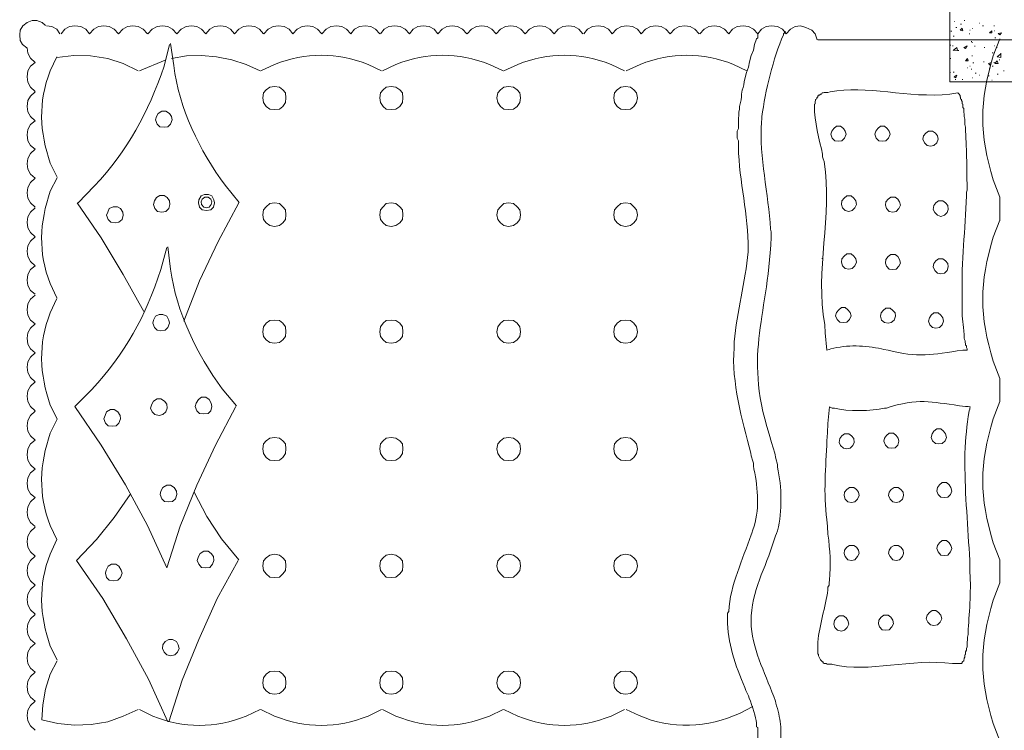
# Model space of a CAD drawing. Header units: millimetres. Extents: x 5 to 204, y 5 to 291.
# Tile 49 of 52: x 146 to 177, y 210 to 232. Entities that reach past the tile are written whole.
import ezdxf

# ---------------------------------------------------------------- set-up
doc = ezdxf.new("R2010")
doc.units = ezdxf.units.MM
doc.header["$MEASUREMENT"] = 0
doc.layers.get('0').update_dxf_attribs({"linetype": 'CONTINUOUS'})

msp = doc.modelspace()

# ---------------------------------------------------------------- linework, layer by layer
at = {"color": 0, "linetype": 'Continuous', "lineweight": 9, "true_color": 0x989898}
for p, q in [((176.632, 231.616), (176.434, 231.086)), ((150.87, 230.772), (151.035, 231.434)), ((151.068, 231.467), (151.167, 230.788)), ((147.56, 231.053), (147.362, 230.623)), ((154.278, 230.822), (153.848, 230.623)), ((157.571, 230.623), (157.157, 230.822)), ((158.018, 230.822), (157.604, 230.623)), ((161.327, 230.623), (160.897, 230.822)), ((161.774, 230.822), (161.343, 230.623)), ((165.066, 230.623), (164.653, 230.822)), ((165.546, 230.822), (165.116, 230.623)), ((168.839, 230.623), (168.425, 230.822)), ((171.404, 229.978), (171.337, 229.961)), ((175.342, 229.945), (175.093, 229.911)), ((147.362, 227.777), (147.577, 227.347)), ((147.577, 227.33), (147.362, 226.917)), ((148.222, 226.553), (148.719, 227.066)), ((152.756, 227.099), (153.186, 226.569)), ((176.434, 227.264), (176.632, 226.735)), ((176.632, 226.023), (176.434, 225.494)), ((168.872, 225.328), (168.872, 225.047)), ((150.77, 224.501), (150.952, 225.179)), ((150.985, 225.196), (151.068, 224.517)), ((147.362, 224.071), (147.56, 223.624)), ((147.56, 223.607), (147.362, 223.161)), ((175.474, 223.376), (175.474, 223.707)), ((168.442, 222.267), (168.442, 222.085)), ((175.623, 222.019), (175.491, 222.019)), ((176.434, 221.671), (176.632, 221.142)), ((148.123, 220.282), (148.636, 220.794)), ((152.657, 220.828), (153.103, 220.298)), ((176.632, 220.43), (176.434, 219.901)), ((147.362, 220.315), (147.577, 219.901)), ((147.577, 219.884), (147.362, 219.454)), ((175.557, 218.825), (175.557, 218.561)), ((147.362, 216.608), (147.56, 216.178)), ((147.56, 216.178), (147.362, 215.731)), ((176.434, 216.079), (176.632, 215.549)), ((175.706, 215.533), (175.706, 215.268)), ((176.632, 214.838), (176.434, 214.308)), ((168.971, 213.828), (168.971, 213.498)), ((147.362, 212.885), (147.577, 212.472)), ((171.023, 213.018), (171.023, 212.902)), ((171.486, 212.323), (171.453, 212.339)), ((175.424, 212.356), (175.176, 212.356)), ((168.607, 210.817), (169.021, 211.032)), ((150.108, 210.933), (150.522, 210.734)), ((153.401, 210.734), (153.831, 210.933)), ((153.848, 210.933), (154.278, 210.734)), ((157.157, 210.734), (157.571, 210.933)), ((157.604, 210.933), (158.018, 210.734)), ((160.897, 210.734), (161.327, 210.933)), ((161.343, 210.933), (161.774, 210.734)), ((164.653, 210.734), (165.066, 210.933)), ((165.116, 210.933), (165.513, 210.751)), ((176.434, 210.503), (176.632, 209.973))]:
    msp.add_line(p, q, dxfattribs=at)
at = {"color": 0, "linetype": 'Continuous', "lineweight": 18, "true_color": 0x000001}
msp.add_lwpolyline([(178.701, 230.292), (175.093, 230.292), (175.093, 234.611), (178.701, 234.611)], close=True, dxfattribs=at)
at = {"color": 0, "linetype": 'Continuous', "lineweight": 9, "true_color": 0x989898}
for points in [[(147.213, 232.029), (147.114, 232.112), (146.948, 232.178), (146.799, 232.178), (146.65, 232.112), (146.518, 232.013), (146.435, 231.88), (146.419, 231.732), (146.435, 231.566), (146.501, 231.434), (146.634, 231.334)], [(147.66, 231.765), (147.56, 231.914), (147.411, 231.996), (147.246, 232.013)], [(148.57, 231.765), (148.454, 231.914), (148.305, 231.996), (148.123, 232.013), (147.957, 231.996), (147.809, 231.914), (147.693, 231.765)], [(149.463, 231.765), (149.331, 231.914), (149.182, 231.996), (149.016, 232.013), (148.851, 231.996), (148.702, 231.914), (148.57, 231.765)], [(150.357, 231.765), (150.224, 231.914), (150.075, 231.996), (149.91, 232.013), (149.744, 231.996), (149.596, 231.914), (149.463, 231.765)], [(151.267, 231.765), (151.134, 231.914), (150.985, 231.996), (150.82, 232.013), (150.654, 231.996), (150.506, 231.914), (150.373, 231.765)], [(152.16, 231.765), (152.028, 231.914), (151.879, 231.996), (151.713, 232.013), (151.548, 231.996), (151.399, 231.914), (151.267, 231.765)], [(153.037, 231.765), (152.921, 231.914), (152.772, 231.996), (152.607, 232.013), (152.425, 231.996), (152.276, 231.914), (152.16, 231.765)], [(153.931, 231.765), (153.815, 231.914), (153.666, 231.996), (153.484, 232.013), (153.318, 231.996), (153.17, 231.914), (153.037, 231.765)], [(154.841, 231.765), (154.725, 231.914), (154.576, 231.996), (154.394, 232.013), (154.228, 231.996), (154.08, 231.914), (153.947, 231.765)], [(155.734, 231.765), (155.602, 231.914), (155.453, 231.996), (155.287, 232.013), (155.122, 231.996), (154.973, 231.914), (154.841, 231.765)], [(156.628, 231.765), (156.495, 231.914), (156.346, 231.996), (156.181, 232.013), (156.015, 231.996), (155.867, 231.914), (155.734, 231.765)], [(157.521, 231.765), (157.389, 231.914), (157.24, 231.996), (157.074, 232.013), (156.892, 231.996), (156.744, 231.914), (156.628, 231.765)], [(158.431, 231.765), (158.299, 231.914), (158.15, 231.996), (157.985, 232.013), (157.803, 231.996), (157.654, 231.914), (157.538, 231.765)], [(159.308, 231.765), (159.192, 231.914), (159.043, 231.996), (158.861, 232.013), (158.696, 231.996), (158.547, 231.914), (158.431, 231.765)], [(160.202, 231.765), (160.069, 231.914), (159.92, 231.996), (159.755, 232.013), (159.59, 231.996), (159.441, 231.914), (159.308, 231.765)], [(161.112, 231.765), (160.979, 231.914), (160.83, 231.996), (160.665, 232.013), (160.5, 231.996), (160.351, 231.914), (160.218, 231.765)], [(162.005, 231.765), (161.873, 231.914), (161.724, 231.996), (161.559, 232.013), (161.393, 231.996), (161.244, 231.914), (161.112, 231.765)], [(162.899, 231.765), (162.766, 231.914), (162.617, 231.996), (162.452, 232.013), (162.287, 231.996), (162.138, 231.914), (162.005, 231.765)], [(163.776, 231.765), (163.66, 231.914), (163.511, 231.996), (163.346, 232.013), (163.164, 231.996), (163.015, 231.914), (162.899, 231.765)], [(164.686, 231.765), (164.57, 231.914), (164.421, 231.996), (164.256, 232.013), (164.074, 231.996), (163.925, 231.914), (163.809, 231.765)], [(165.579, 231.765), (165.463, 231.914), (165.315, 231.996), (165.133, 232.013), (164.967, 231.996), (164.818, 231.914), (164.686, 231.765)], [(166.473, 231.765), (166.34, 231.914), (166.191, 231.996), (166.026, 232.013), (165.861, 231.996), (165.712, 231.914), (165.579, 231.765)], [(167.366, 231.765), (167.234, 231.914), (167.085, 231.996), (166.92, 232.013), (166.754, 231.996), (166.605, 231.914), (166.473, 231.765)], [(168.276, 231.765), (168.144, 231.914), (167.995, 231.996), (167.83, 232.013), (167.664, 231.996), (167.515, 231.914), (167.383, 231.765)], [(169.17, 231.765), (169.037, 231.914), (168.889, 231.996), (168.723, 232.013), (168.541, 231.996), (168.392, 231.914), (168.276, 231.765)], [(170.047, 231.765), (169.931, 231.914), (169.782, 231.996), (169.6, 232.013), (169.435, 231.996), (169.286, 231.914), (169.17, 231.765)], [(171.006, 231.583), (170.94, 231.765), (170.841, 231.88), (170.659, 231.963), (170.494, 232.013), (170.328, 231.996), (170.179, 231.914), (170.047, 231.765)], [(169.17, 231.781), (169.17, 231.649), (169.137, 231.616), (169.071, 231.434), (169.037, 231.268), (168.971, 231.103), (168.922, 230.904), (168.889, 230.739), (168.822, 230.573), (168.773, 230.375), (168.756, 230.292), (168.74, 230.193), (168.723, 230.11), (168.69, 230.027), (168.673, 229.911), (168.673, 229.829), (168.657, 229.729), (168.64, 229.647), (168.607, 229.531), (168.607, 229.448), (168.591, 229.349), (168.591, 229.266), (168.574, 229.15), (168.574, 228.853), (168.541, 228.77), (168.541, 228.555), (168.574, 228.472)], [(170.014, 231.847), (170.014, 231.831), (169.981, 231.781), (169.964, 231.765), (169.964, 231.732)], [(146.65, 231.334), (146.667, 231.169), (146.75, 231.02), (146.898, 230.888), (146.75, 230.772), (146.667, 230.623), (146.65, 230.441), (146.667, 230.275), (146.75, 230.127), (146.898, 229.994)], [(171.023, 231.583), (177.36, 231.583), (177.36, 205.621)], [(150.075, 230.623), (149.612, 230.855), (149.132, 231.004), (148.603, 231.086), (148.09, 231.103), (147.56, 231.037)], [(153.831, 230.623), (153.401, 230.822), (152.954, 230.97), (152.491, 231.053), (152.028, 231.103), (151.565, 231.086), (151.101, 231.004)], [(150.903, 230.954), (150.108, 230.623), (150.108, 230.623)], [(146.898, 229.978), (146.75, 229.845), (146.667, 229.713), (146.65, 229.531), (146.667, 229.365), (146.75, 229.217), (146.898, 229.084), (146.75, 228.968), (146.667, 228.819), (146.65, 228.654), (146.667, 228.472), (146.75, 228.323), (146.898, 228.207), (146.75, 228.075), (146.667, 227.926), (146.65, 227.76), (146.667, 227.595), (146.75, 227.446), (146.898, 227.314), (146.75, 227.181), (146.667, 227.032), (146.65, 226.867), (146.667, 226.701), (146.75, 226.553), (146.898, 226.42)], [(170.924, 229.531), (170.924, 229.597), (170.94, 229.614), (170.94, 229.68), (170.957, 229.713), (170.957, 229.746), (170.99, 229.763), (170.99, 229.796), (171.023, 229.829), (171.023, 229.845), (171.04, 229.878), (171.073, 229.878), (171.106, 229.911), (171.139, 229.911), (171.155, 229.945), (171.188, 229.945), (171.222, 229.961), (171.337, 229.961)], [(175.573, 228.886), (175.557, 228.968), (175.557, 229.134), (175.54, 229.217), (175.54, 229.283), (175.524, 229.365), (175.524, 229.465), (175.491, 229.498), (175.491, 229.597), (175.474, 229.614), (175.474, 229.68), (175.457, 229.713), (175.457, 229.746), (175.424, 229.763), (175.424, 229.812), (175.408, 229.829), (175.408, 229.878), (175.391, 229.878), (175.391, 229.895), (175.342, 229.945)], [(169.302, 229.217), (169.302, 229.134), (169.286, 229.051)], [(171.222, 227.827), (171.188, 227.909), (171.172, 227.976), (171.172, 228.058)], [(175.606, 226.768), (175.606, 226.883), (175.623, 226.95), (175.623, 227.032)], [(150.241, 223.21), (149.612, 224.352), (148.934, 225.477), (148.189, 226.553)], [(153.17, 226.553), (152.541, 225.361), (151.962, 224.153), (151.482, 222.912)], [(176.632, 226.007), (176.632, 226.735), (176.632, 226.735)], [(146.898, 226.404), (146.75, 226.271), (146.667, 226.122), (146.65, 225.957), (146.667, 225.791), (146.75, 225.643), (146.898, 225.51), (146.75, 225.378), (146.667, 225.229), (146.65, 225.063), (146.667, 224.898), (146.75, 224.749), (146.898, 224.617), (146.75, 224.501), (146.667, 224.352), (146.65, 224.17), (146.667, 224.004), (146.75, 223.856), (146.898, 223.74)], [(169.567, 225.742), (169.583, 225.659), (169.583, 225.494)], [(171.155, 224.832), (171.155, 224.848), (171.155, 224.848)], [(146.898, 223.707), (146.75, 223.591), (146.667, 223.442), (146.65, 223.26), (146.667, 223.094), (146.75, 222.945), (146.898, 222.83), (146.75, 222.697), (146.667, 222.548), (146.65, 222.383), (146.667, 222.201), (146.75, 222.052), (146.898, 221.936), (146.75, 221.804), (146.667, 221.655), (146.65, 221.489), (146.667, 221.324), (146.75, 221.175), (146.898, 221.043), (146.75, 220.91), (146.667, 220.761), (146.65, 220.596), (146.667, 220.43), (146.75, 220.282), (146.898, 220.149)], [(171.304, 222.019), (171.255, 222.548), (171.238, 222.797)], [(175.54, 222.532), (175.524, 222.565), (175.524, 222.615)], [(171.42, 222.052), (171.371, 222.035), (171.304, 222.019)], [(173.191, 222.019), (173.058, 222.035), (172.992, 222.052)], [(175.623, 222.019), (175.623, 222.052), (175.606, 222.102), (175.606, 222.151), (175.573, 222.168)], [(176.632, 220.43), (176.632, 221.142), (176.632, 221.142)], [(146.898, 220.133), (146.75, 220), (146.667, 219.851), (146.65, 219.686), (146.667, 219.52), (146.75, 219.371), (146.898, 219.239), (146.75, 219.123), (146.667, 218.974), (146.65, 218.792), (146.667, 218.627), (146.75, 218.478), (146.898, 218.346), (146.75, 218.23), (146.667, 218.081), (146.65, 217.915), (146.667, 217.733), (146.75, 217.584), (146.898, 217.469), (146.75, 217.336), (146.667, 217.187), (146.65, 217.022), (146.667, 216.856), (146.75, 216.707), (146.898, 216.575)], [(150.952, 215.301), (150.357, 216.608), (149.678, 217.866), (148.934, 219.09), (148.123, 220.282)], [(153.087, 220.282), (152.458, 219.09), (151.879, 217.849), (151.366, 216.592), (150.952, 215.301)], [(171.387, 220.265), (171.337, 219.752), (171.321, 219.471), (171.304, 219.223)], [(171.536, 220.232), (171.47, 220.232), (171.387, 220.265)], [(173.29, 220.282), (173.141, 220.232), (173.075, 220.232)], [(175.722, 220.265), (175.656, 220.282), (175.573, 220.282)], [(175.722, 220.265), (175.706, 220.232), (175.706, 220.199), (175.689, 220.149)], [(169.6, 219.173), (169.65, 219.007), (169.699, 218.842), (169.732, 218.677), (169.782, 218.494), (169.782, 218.412)], [(168.955, 218.842), (168.971, 218.759), (169.021, 218.594), (169.037, 218.528), (169.037, 218.445), (169.054, 218.346)], [(148.173, 215.533), (148.785, 216.178), (149.331, 216.856), (149.827, 217.568)], [(151.796, 217.634), (152.193, 216.89), (152.64, 216.195), (153.17, 215.549)], [(171.304, 216.79), (171.321, 216.575), (171.337, 216.343)], [(146.898, 216.559), (146.75, 216.426), (146.667, 216.277), (146.65, 216.112), (146.667, 215.946), (146.75, 215.797), (146.898, 215.665), (146.75, 215.533), (146.667, 215.384), (146.65, 215.218), (146.667, 215.053), (146.75, 214.904), (146.898, 214.772), (146.75, 214.639), (146.667, 214.49), (146.65, 214.325), (146.667, 214.159), (146.75, 214.01), (146.898, 213.878)], [(169.021, 216.476), (168.988, 216.377), (168.971, 216.327)], [(169.782, 216.443), (169.749, 216.36), (169.716, 216.294)], [(150.985, 210.552), (150.39, 211.876), (149.711, 213.117), (148.983, 214.358), (148.173, 215.533)], [(153.153, 215.533), (152.508, 214.358), (151.945, 213.1), (151.432, 211.843), (151.018, 210.552)], [(176.632, 214.838), (176.632, 215.549), (176.632, 215.549)], [(171.387, 214.92), (171.371, 214.854), (171.371, 214.772), (171.337, 214.705), (171.337, 214.623)], [(146.898, 213.862), (146.75, 213.729), (146.667, 213.58), (146.65, 213.415), (146.667, 213.249), (146.75, 213.1), (146.898, 212.968), (146.75, 212.852), (146.667, 212.703), (146.65, 212.521), (146.667, 212.356), (146.75, 212.207), (146.898, 212.091)], [(168.276, 213.961), (168.243, 213.911), (168.243, 213.729)], [(175.656, 213.415), (175.656, 213.249), (175.639, 213.167), (175.639, 213.084), (175.623, 213.018), (175.623, 212.869), (175.606, 212.819), (175.606, 212.769), (175.573, 212.72), (175.573, 212.637), (175.557, 212.621), (175.557, 212.554), (175.54, 212.521), (175.54, 212.488), (175.524, 212.472), (175.524, 212.439), (175.491, 212.422), (175.491, 212.405), (175.474, 212.405), (175.474, 212.372), (175.457, 212.356), (175.424, 212.356)], [(171.023, 212.703), (171.023, 212.654), (171.04, 212.637)], [(147.577, 212.439), (147.362, 212.025), (147.213, 211.562), (147.13, 211.082), (147.097, 210.618)], [(171.106, 212.472), (171.172, 212.405), (171.188, 212.405), (171.188, 212.372), (171.222, 212.356), (171.288, 212.356), (171.304, 212.339), (171.453, 212.339)], [(146.898, 212.091), (146.75, 211.959), (146.667, 211.81), (146.65, 211.644), (146.667, 211.462), (146.75, 211.313), (146.898, 211.198), (146.75, 211.065), (146.667, 210.916), (146.65, 210.751), (146.667, 210.585), (146.75, 210.436), (146.898, 210.304)], [(168.773, 211.611), (168.806, 211.528), (168.889, 211.363)], [(169.716, 211.198), (169.732, 211.131), (169.749, 211.049), (169.782, 210.966)], [(147.097, 210.618), (147.593, 210.503), (148.106, 210.453), (148.619, 210.47), (149.132, 210.552), (149.612, 210.734), (150.075, 210.933)], [(169.12, 210.602), (169.12, 210.585), (169.137, 210.536), (169.137, 210.403), (169.17, 210.387), (169.17, 210.089), (169.17, 210.056)], [(169.881, 210.321), (169.881, 209.923), (169.865, 209.874), (169.865, 209.675)]]:
    msp.add_lwpolyline(points, dxfattribs=at)
at = {"color": 0, "linetype": 'Continuous', "lineweight": 9, "true_color": 0x000003}
for points in [[(175.226, 232.145), (175.242, 232.145), (175.242, 232.145)], [(175.275, 231.963), (175.309, 231.963), (175.309, 231.963)], [(175.408, 231.88), (175.474, 231.947), (175.474, 231.947)], [(175.424, 232.062), (175.457, 232.062), (175.457, 232.062)], [(175.491, 231.864), (175.474, 231.947), (175.474, 231.947)], [(175.54, 232.178), (175.557, 232.178), (175.557, 232.178)], [(175.788, 231.93), (175.805, 231.93), (175.805, 231.93)], [(176.003, 232.096), (176.02, 232.096), (176.02, 232.096)], [(176.103, 232.013), (176.136, 232.013), (176.136, 232.013)], [(176.45, 232.013), (176.467, 232.013), (176.467, 232.013)], [(175.127, 231.847), (175.16, 231.847), (175.16, 231.847)], [(175.193, 231.698), (175.226, 231.698), (175.226, 231.698)], [(175.408, 231.88), (175.491, 231.864), (175.491, 231.864)], [(175.689, 231.765), (175.706, 231.765), (175.706, 231.765)], [(175.706, 231.88), (175.722, 231.88), (175.722, 231.88)], [(176.318, 231.798), (176.384, 231.864), (176.384, 231.864)], [(176.318, 231.798), (176.384, 231.798), (176.384, 231.798)], [(176.384, 231.798), (176.384, 231.864), (176.384, 231.864)], [(176.384, 231.847), (176.401, 231.847), (176.401, 231.847)], [(176.467, 231.864), (176.483, 231.864), (176.483, 231.864)], [(176.483, 231.649), (176.516, 231.649), (176.516, 231.649)], [(176.583, 231.781), (176.682, 231.798), (176.682, 231.798)], [(176.583, 231.781), (176.632, 231.732), (176.632, 231.732)], [(176.632, 231.732), (176.682, 231.798), (176.682, 231.798)], [(175.11, 231.417), (175.127, 231.417), (175.127, 231.417)], [(175.176, 231.401), (175.193, 231.401), (175.193, 231.401)], [(175.193, 231.252), (175.309, 231.351), (175.309, 231.351)], [(175.325, 231.252), (175.309, 231.351), (175.309, 231.351)], [(175.524, 231.351), (175.623, 231.401), (175.623, 231.401)], [(175.524, 231.351), (175.573, 231.318), (175.573, 231.318)], [(175.573, 231.318), (175.623, 231.401), (175.623, 231.401)], [(175.755, 231.533), (175.772, 231.533), (175.772, 231.533)], [(175.772, 231.5), (175.788, 231.5), (175.788, 231.5)], [(175.855, 231.384), (175.871, 231.384), (175.871, 231.384)], [(176.152, 231.351), (176.169, 231.351), (176.169, 231.351)], [(176.434, 231.583), (176.45, 231.583), (176.45, 231.583)], [(176.467, 231.401), (176.483, 231.401), (176.483, 231.401)], [(176.533, 231.351), (176.55, 231.351), (176.55, 231.351)], [(175.11, 231.004), (175.127, 231.004), (175.127, 231.004)], [(175.193, 231.268), (175.325, 231.252), (175.325, 231.252)], [(175.342, 231.252), (175.375, 231.252), (175.375, 231.252)], [(175.573, 230.937), (175.639, 231.004), (175.639, 231.004)], [(175.656, 230.937), (175.639, 231.004), (175.639, 231.004)], [(175.772, 231.086), (175.788, 231.086), (175.788, 231.086)], [(176.401, 231.186), (176.434, 231.186), (176.434, 231.186)], [(176.55, 231.053), (176.665, 231.152), (176.665, 231.152)], [(176.55, 231.053), (176.665, 231.037), (176.665, 231.037)], [(176.665, 231.037), (176.665, 231.169), (176.665, 231.169)], [(175.573, 230.937), (175.656, 230.937), (175.656, 230.937)], [(175.623, 230.722), (175.639, 230.722), (175.639, 230.722)], [(175.706, 230.772), (175.722, 230.772), (175.722, 230.772)], [(175.805, 230.871), (175.838, 230.871), (175.838, 230.871)], [(176.136, 230.904), (176.152, 230.904), (176.152, 230.904)], [(176.285, 230.855), (176.368, 230.888), (176.368, 230.888)], [(176.285, 230.855), (176.334, 230.805), (176.334, 230.805)], [(176.301, 230.706), (176.318, 230.706), (176.318, 230.706)], [(176.334, 230.805), (176.368, 230.888), (176.368, 230.888)], [(176.401, 230.772), (176.434, 230.772), (176.434, 230.772)], [(176.45, 230.888), (176.467, 230.888), (176.467, 230.888)], [(176.483, 230.855), (176.55, 230.937), (176.55, 230.937)], [(176.483, 230.855), (176.583, 230.855), (176.583, 230.855)], [(176.583, 230.855), (176.55, 230.937), (176.55, 230.937)], [(176.616, 230.97), (176.632, 230.97), (176.632, 230.97)], [(175.093, 230.573), (175.11, 230.573), (175.11, 230.573)], [(175.193, 230.59), (175.226, 230.59), (175.226, 230.59)], [(175.226, 230.441), (175.309, 230.491), (175.309, 230.491)], [(175.226, 230.441), (175.275, 230.408), (175.275, 230.408)], [(175.275, 230.408), (175.309, 230.491), (175.309, 230.491)], [(175.755, 230.673), (175.772, 230.673), (175.772, 230.673)], [(175.788, 230.408), (175.805, 230.408), (175.805, 230.408)], [(175.871, 230.557), (175.904, 230.557), (175.904, 230.557)], [(176.003, 230.491), (176.02, 230.491), (176.02, 230.491)], [(176.285, 230.474), (176.301, 230.474), (176.301, 230.474)], [(176.55, 230.524), (176.583, 230.524), (176.583, 230.524)], [(176.748, 230.623), (176.765, 230.623), (176.765, 230.623)], [(175.259, 230.358), (175.275, 230.358), (175.275, 230.358)], [(175.474, 230.358), (175.491, 230.358), (175.491, 230.358)], [(176.384, 230.342), (176.401, 230.342), (176.401, 230.342)]]:
    msp.add_lwpolyline(points, dxfattribs=at)
at = {"color": 0, "linetype": 'Continuous', "lineweight": 9, "true_color": 0x989898}
for points in [[(154.278, 229.432), (154.427, 229.448), (154.526, 229.531), (154.609, 229.647), (154.626, 229.796), (154.609, 229.945), (154.526, 230.044), (154.427, 230.127), (154.278, 230.143), (154.129, 230.127), (154.013, 230.044), (153.931, 229.945), (153.914, 229.796), (153.931, 229.647), (154.013, 229.531), (154.129, 229.448)], [(157.869, 229.432), (158.018, 229.448), (158.133, 229.531), (158.216, 229.647), (158.233, 229.796), (158.216, 229.945), (158.133, 230.044), (158.018, 230.127), (157.869, 230.143), (157.72, 230.127), (157.62, 230.044), (157.538, 229.945), (157.521, 229.796), (157.538, 229.647), (157.62, 229.531), (157.72, 229.448)], [(161.492, 229.432), (161.641, 229.448), (161.757, 229.531), (161.84, 229.647), (161.856, 229.796), (161.84, 229.945), (161.757, 230.044), (161.641, 230.127), (161.492, 230.143), (161.343, 230.127), (161.244, 230.044), (161.161, 229.945), (161.128, 229.796), (161.161, 229.647), (161.244, 229.531), (161.343, 229.448)], [(165.099, 229.432), (165.248, 229.448), (165.348, 229.531), (165.43, 229.647), (165.463, 229.796), (165.43, 229.945), (165.348, 230.044), (165.248, 230.127), (165.099, 230.143), (164.951, 230.127), (164.835, 230.044), (164.752, 229.945), (164.735, 229.796), (164.752, 229.647), (164.835, 229.531), (164.951, 229.448)], [(150.87, 228.886), (150.985, 228.902), (151.068, 228.985), (151.118, 229.117), (151.101, 229.217), (151.035, 229.316), (150.919, 229.382), (150.803, 229.382), (150.688, 229.316), (150.638, 229.217), (150.605, 229.117), (150.654, 228.985), (150.737, 228.902)], [(171.668, 228.455), (171.768, 228.472), (171.85, 228.555), (171.9, 228.67), (171.867, 228.77), (171.817, 228.853), (171.718, 228.919), (171.602, 228.919), (171.519, 228.853), (171.453, 228.77), (171.42, 228.67), (171.47, 228.555), (171.553, 228.472)], [(173.009, 228.455), (173.124, 228.472), (173.207, 228.555), (173.257, 228.67), (173.224, 228.77), (173.158, 228.853), (173.075, 228.919), (172.959, 228.919), (172.876, 228.853), (172.81, 228.77), (172.777, 228.67), (172.827, 228.555), (172.909, 228.472)], [(174.498, 228.306), (174.597, 228.323), (174.696, 228.406), (174.729, 228.522), (174.713, 228.621), (174.647, 228.704), (174.564, 228.77), (174.432, 228.77), (174.349, 228.704), (174.283, 228.621), (174.266, 228.522), (174.316, 228.406), (174.398, 228.323)], [(150.803, 226.271), (150.919, 226.288), (151.018, 226.387), (151.052, 226.503), (151.035, 226.619), (150.969, 226.718), (150.87, 226.784), (150.737, 226.784), (150.638, 226.718), (150.572, 226.619), (150.539, 226.503), (150.588, 226.387), (150.671, 226.288)], [(152.177, 226.321), (152.309, 226.337), (152.392, 226.42), (152.425, 226.553), (152.408, 226.652), (152.342, 226.768), (152.243, 226.817), (152.111, 226.817), (152.011, 226.768), (151.945, 226.652), (151.929, 226.553), (151.962, 226.42), (152.044, 226.337)], [(171.983, 226.288), (172.082, 226.321), (172.165, 226.404), (172.214, 226.503), (172.198, 226.619), (172.132, 226.701), (172.049, 226.768), (171.917, 226.768), (171.834, 226.701), (171.768, 226.619), (171.751, 226.503), (171.784, 226.404), (171.867, 226.321)], [(152.177, 226.404), (152.259, 226.42), (152.326, 226.503), (152.342, 226.586), (152.309, 226.668), (152.226, 226.735), (152.127, 226.735), (152.044, 226.668), (152.011, 226.586), (152.028, 226.503), (152.094, 226.42)], [(154.278, 225.825), (154.427, 225.858), (154.526, 225.94), (154.609, 226.04), (154.626, 226.189), (154.609, 226.337), (154.526, 226.437), (154.427, 226.536), (154.278, 226.553), (154.129, 226.536), (154.013, 226.437), (153.931, 226.337), (153.914, 226.189), (153.931, 226.04), (154.013, 225.94), (154.129, 225.858)], [(157.869, 225.825), (158.018, 225.858), (158.133, 225.94), (158.216, 226.04), (158.233, 226.189), (158.216, 226.337), (158.133, 226.437), (158.018, 226.536), (157.869, 226.553), (157.72, 226.536), (157.62, 226.437), (157.538, 226.337), (157.521, 226.189), (157.538, 226.04), (157.62, 225.94), (157.72, 225.858)], [(161.492, 225.825), (161.641, 225.858), (161.757, 225.94), (161.84, 226.04), (161.856, 226.189), (161.84, 226.337), (161.757, 226.437), (161.641, 226.536), (161.492, 226.553), (161.343, 226.536), (161.244, 226.437), (161.161, 226.337), (161.128, 226.189), (161.161, 226.04), (161.244, 225.94), (161.343, 225.858)], [(165.099, 225.825), (165.248, 225.858), (165.348, 225.94), (165.43, 226.04), (165.463, 226.189), (165.43, 226.337), (165.348, 226.437), (165.248, 226.536), (165.099, 226.553), (164.951, 226.536), (164.835, 226.437), (164.752, 226.337), (164.735, 226.189), (164.752, 226.04), (164.835, 225.94), (164.951, 225.858)], [(173.34, 226.271), (173.439, 226.288), (173.522, 226.387), (173.571, 226.486), (173.538, 226.586), (173.488, 226.668), (173.406, 226.735), (173.273, 226.735), (173.191, 226.668), (173.124, 226.586), (173.108, 226.486), (173.141, 226.387), (173.224, 226.288)], [(174.812, 226.139), (174.928, 226.172), (175.011, 226.255), (175.044, 226.354), (175.027, 226.47), (174.961, 226.553), (174.878, 226.619), (174.746, 226.619), (174.663, 226.553), (174.597, 226.47), (174.58, 226.354), (174.63, 226.255), (174.713, 226.172)], [(149.364, 225.94), (149.48, 225.957), (149.579, 226.04), (149.612, 226.172), (149.596, 226.271), (149.529, 226.387), (149.43, 226.437), (149.298, 226.437), (149.182, 226.387), (149.132, 226.271), (149.099, 226.172), (149.149, 226.04), (149.231, 225.957)], [(171.983, 224.517), (172.082, 224.534), (172.165, 224.617), (172.214, 224.732), (172.198, 224.832), (172.132, 224.914), (172.049, 224.981), (171.917, 224.981), (171.834, 224.914), (171.768, 224.832), (171.751, 224.732), (171.784, 224.617), (171.867, 224.534)], [(173.34, 224.501), (173.439, 224.517), (173.522, 224.6), (173.571, 224.699), (173.538, 224.815), (173.488, 224.898), (173.406, 224.964), (173.273, 224.964), (173.191, 224.898), (173.124, 224.815), (173.108, 224.699), (173.141, 224.6), (173.224, 224.517)], [(174.812, 224.368), (174.928, 224.385), (175.011, 224.468), (175.044, 224.584), (175.027, 224.683), (174.961, 224.766), (174.878, 224.832), (174.746, 224.832), (174.663, 224.766), (174.597, 224.683), (174.58, 224.584), (174.63, 224.468), (174.713, 224.385)], [(150.77, 222.615), (150.903, 222.631), (150.985, 222.714), (151.035, 222.846), (151.018, 222.945), (150.952, 223.061), (150.836, 223.111), (150.721, 223.111), (150.605, 223.061), (150.539, 222.945), (150.522, 222.846), (150.572, 222.714), (150.654, 222.631)], [(171.817, 222.863), (171.917, 222.879), (171.999, 222.962), (172.049, 223.078), (172.016, 223.177), (171.95, 223.26), (171.867, 223.326), (171.751, 223.326), (171.668, 223.26), (171.602, 223.177), (171.569, 223.078), (171.619, 222.962), (171.701, 222.879)], [(173.191, 222.846), (173.29, 222.863), (173.373, 222.945), (173.422, 223.061), (173.406, 223.161), (173.34, 223.243), (173.257, 223.309), (173.124, 223.309), (173.042, 223.243), (172.975, 223.161), (172.959, 223.061), (172.992, 222.945), (173.075, 222.863)], [(174.663, 222.697), (174.779, 222.714), (174.862, 222.797), (174.895, 222.912), (174.878, 223.012), (174.812, 223.094), (174.729, 223.161), (174.597, 223.161), (174.514, 223.094), (174.465, 223.012), (174.432, 222.912), (174.481, 222.797), (174.564, 222.714)], [(154.278, 222.234), (154.427, 222.251), (154.526, 222.333), (154.609, 222.433), (154.626, 222.581), (154.609, 222.73), (154.526, 222.846), (154.427, 222.929), (154.278, 222.945), (154.129, 222.929), (154.013, 222.846), (153.931, 222.73), (153.914, 222.581), (153.931, 222.433), (154.013, 222.333), (154.129, 222.251)], [(157.869, 222.234), (158.018, 222.251), (158.133, 222.333), (158.216, 222.433), (158.233, 222.581), (158.216, 222.73), (158.133, 222.846), (158.018, 222.929), (157.869, 222.945), (157.72, 222.929), (157.62, 222.846), (157.538, 222.73), (157.521, 222.581), (157.538, 222.433), (157.62, 222.333), (157.72, 222.251)], [(161.492, 222.234), (161.641, 222.251), (161.757, 222.333), (161.84, 222.433), (161.856, 222.581), (161.84, 222.73), (161.757, 222.846), (161.641, 222.929), (161.492, 222.945), (161.343, 222.929), (161.244, 222.846), (161.161, 222.73), (161.128, 222.581), (161.161, 222.433), (161.244, 222.333), (161.343, 222.251)], [(165.099, 222.234), (165.248, 222.251), (165.348, 222.333), (165.43, 222.433), (165.463, 222.581), (165.43, 222.73), (165.348, 222.846), (165.248, 222.929), (165.099, 222.945), (164.951, 222.929), (164.835, 222.846), (164.752, 222.73), (164.735, 222.581), (164.752, 222.433), (164.835, 222.333), (164.951, 222.251)], [(150.721, 220), (150.836, 220.033), (150.919, 220.116), (150.969, 220.232), (150.952, 220.348), (150.886, 220.447), (150.77, 220.513), (150.654, 220.513), (150.539, 220.447), (150.489, 220.348), (150.456, 220.232), (150.506, 220.116), (150.588, 220.033)], [(152.094, 220.05), (152.226, 220.066), (152.309, 220.149), (152.342, 220.282), (152.326, 220.381), (152.259, 220.497), (152.16, 220.563), (152.028, 220.563), (151.929, 220.497), (151.862, 220.381), (151.829, 220.282), (151.879, 220.149), (151.962, 220.066)], [(149.281, 219.669), (149.397, 219.686), (149.48, 219.769), (149.529, 219.901), (149.513, 220), (149.447, 220.116), (149.331, 220.182), (149.215, 220.182), (149.099, 220.116), (149.049, 220), (149.016, 219.901), (149.066, 219.769), (149.149, 219.686)], [(174.746, 219.123), (174.862, 219.14), (174.945, 219.223), (174.994, 219.322), (174.961, 219.438), (174.895, 219.52), (174.812, 219.587), (174.696, 219.587), (174.597, 219.52), (174.547, 219.438), (174.514, 219.322), (174.564, 219.223), (174.647, 219.14)], [(154.278, 218.61), (154.427, 218.627), (154.526, 218.71), (154.609, 218.825), (154.626, 218.974), (154.609, 219.123), (154.526, 219.223), (154.427, 219.305), (154.278, 219.322), (154.129, 219.305), (154.013, 219.223), (153.931, 219.123), (153.914, 218.974), (153.931, 218.825), (154.013, 218.71), (154.129, 218.627)], [(157.869, 218.61), (158.018, 218.627), (158.133, 218.71), (158.216, 218.825), (158.233, 218.974), (158.216, 219.123), (158.133, 219.223), (158.018, 219.305), (157.869, 219.322), (157.72, 219.305), (157.62, 219.223), (157.538, 219.123), (157.521, 218.974), (157.538, 218.825), (157.62, 218.71), (157.72, 218.627)], [(161.492, 218.61), (161.641, 218.627), (161.757, 218.71), (161.84, 218.825), (161.856, 218.974), (161.84, 219.123), (161.757, 219.223), (161.641, 219.305), (161.492, 219.322), (161.343, 219.305), (161.244, 219.223), (161.161, 219.123), (161.128, 218.974), (161.161, 218.825), (161.244, 218.71), (161.343, 218.627)], [(165.099, 218.61), (165.248, 218.627), (165.348, 218.71), (165.43, 218.825), (165.463, 218.974), (165.43, 219.123), (165.348, 219.223), (165.248, 219.305), (165.099, 219.322), (164.951, 219.305), (164.835, 219.223), (164.752, 219.123), (164.735, 218.974), (164.752, 218.825), (164.835, 218.71), (164.951, 218.627)], [(171.917, 218.974), (172.016, 218.991), (172.099, 219.074), (172.148, 219.173), (172.132, 219.289), (172.065, 219.371), (171.983, 219.438), (171.85, 219.438), (171.768, 219.371), (171.701, 219.289), (171.685, 219.173), (171.718, 219.074), (171.817, 218.991)], [(173.29, 218.991), (173.406, 219.007), (173.488, 219.09), (173.522, 219.206), (173.505, 219.305), (173.439, 219.388), (173.356, 219.454), (173.224, 219.454), (173.141, 219.388), (173.075, 219.305), (173.058, 219.206), (173.108, 219.09), (173.191, 219.007)], [(151.018, 217.336), (151.134, 217.353), (151.217, 217.436), (151.267, 217.568), (151.25, 217.667), (151.184, 217.783), (151.068, 217.849), (150.952, 217.849), (150.836, 217.783), (150.77, 217.667), (150.754, 217.568), (150.803, 217.436), (150.886, 217.353)], [(172.065, 217.32), (172.165, 217.336), (172.247, 217.419), (172.297, 217.535), (172.281, 217.634), (172.214, 217.717), (172.132, 217.783), (171.999, 217.783), (171.917, 217.717), (171.85, 217.634), (171.834, 217.535), (171.867, 217.419), (171.95, 217.336)], [(173.439, 217.32), (173.538, 217.336), (173.637, 217.419), (173.67, 217.535), (173.654, 217.634), (173.588, 217.717), (173.505, 217.783), (173.373, 217.783), (173.29, 217.717), (173.224, 217.634), (173.207, 217.535), (173.257, 217.419), (173.34, 217.336)], [(174.928, 217.469), (175.027, 217.485), (175.11, 217.568), (175.16, 217.667), (175.127, 217.783), (175.077, 217.866), (174.994, 217.932), (174.862, 217.932), (174.779, 217.866), (174.713, 217.783), (174.696, 217.667), (174.729, 217.568), (174.812, 217.485)], [(174.928, 215.682), (175.027, 215.698), (175.11, 215.797), (175.16, 215.897), (175.127, 215.996), (175.077, 216.079), (174.994, 216.145), (174.862, 216.145), (174.779, 216.079), (174.713, 215.996), (174.696, 215.897), (174.729, 215.797), (174.812, 215.698)], [(172.065, 215.533), (172.165, 215.549), (172.247, 215.649), (172.297, 215.748), (172.281, 215.847), (172.214, 215.946), (172.132, 215.996), (171.999, 215.996), (171.917, 215.946), (171.85, 215.847), (171.834, 215.748), (171.867, 215.649), (171.95, 215.549)], [(173.439, 215.533), (173.538, 215.549), (173.637, 215.649), (173.67, 215.748), (173.654, 215.847), (173.588, 215.946), (173.505, 215.996), (173.373, 215.996), (173.29, 215.946), (173.224, 215.847), (173.207, 215.748), (173.257, 215.649), (173.34, 215.549)], [(152.16, 215.301), (152.276, 215.318), (152.359, 215.417), (152.408, 215.533), (152.392, 215.649), (152.326, 215.748), (152.226, 215.814), (152.094, 215.814), (151.978, 215.748), (151.929, 215.649), (151.895, 215.533), (151.945, 215.417), (152.028, 215.318)], [(154.278, 215.003), (154.427, 215.02), (154.526, 215.119), (154.609, 215.218), (154.626, 215.367), (154.609, 215.516), (154.526, 215.615), (154.427, 215.698), (154.278, 215.731), (154.129, 215.698), (154.013, 215.615), (153.931, 215.516), (153.914, 215.367), (153.931, 215.218), (154.013, 215.119), (154.129, 215.02)], [(157.869, 215.003), (158.018, 215.02), (158.133, 215.119), (158.216, 215.218), (158.233, 215.367), (158.216, 215.516), (158.133, 215.615), (158.018, 215.698), (157.869, 215.731), (157.72, 215.698), (157.62, 215.615), (157.538, 215.516), (157.521, 215.367), (157.538, 215.218), (157.62, 215.119), (157.72, 215.02)], [(161.492, 215.003), (161.641, 215.02), (161.757, 215.119), (161.84, 215.218), (161.856, 215.367), (161.84, 215.516), (161.757, 215.615), (161.641, 215.698), (161.492, 215.731), (161.343, 215.698), (161.244, 215.615), (161.161, 215.516), (161.128, 215.367), (161.161, 215.218), (161.244, 215.119), (161.343, 215.02)], [(165.099, 215.003), (165.248, 215.02), (165.348, 215.119), (165.43, 215.218), (165.463, 215.367), (165.43, 215.516), (165.348, 215.615), (165.248, 215.698), (165.099, 215.731), (164.951, 215.698), (164.835, 215.615), (164.752, 215.516), (164.735, 215.367), (164.752, 215.218), (164.835, 215.119), (164.951, 215.02)], [(149.314, 214.904), (149.447, 214.92), (149.529, 215.003), (149.579, 215.136), (149.546, 215.235), (149.48, 215.351), (149.38, 215.417), (149.248, 215.417), (149.149, 215.351), (149.083, 215.235), (149.066, 215.136), (149.099, 215.003), (149.182, 214.92)], [(150.952, 215.417), (150.952, 215.417)], [(171.751, 213.349), (171.85, 213.382), (171.933, 213.464), (171.983, 213.564), (171.95, 213.68), (171.9, 213.762), (171.817, 213.828), (171.685, 213.828), (171.602, 213.762), (171.536, 213.68), (171.519, 213.564), (171.553, 213.464), (171.635, 213.382)], [(173.124, 213.382), (173.224, 213.398), (173.306, 213.481), (173.356, 213.58), (173.34, 213.696), (173.273, 213.779), (173.191, 213.845), (173.058, 213.845), (172.975, 213.779), (172.909, 213.696), (172.893, 213.58), (172.926, 213.481), (173.009, 213.398)], [(174.597, 213.531), (174.713, 213.547), (174.796, 213.63), (174.845, 213.729), (174.812, 213.845), (174.746, 213.928), (174.663, 213.994), (174.547, 213.994), (174.465, 213.928), (174.398, 213.845), (174.365, 213.729), (174.415, 213.63), (174.498, 213.547)], [(151.068, 212.587), (151.201, 212.621), (151.283, 212.703), (151.333, 212.819), (151.3, 212.935), (151.25, 213.034), (151.134, 213.1), (151.018, 213.1), (150.903, 213.034), (150.836, 212.935), (150.82, 212.819), (150.87, 212.703), (150.952, 212.621)], [(154.278, 211.413), (154.427, 211.429), (154.526, 211.512), (154.609, 211.611), (154.626, 211.76), (154.609, 211.909), (154.526, 212.025), (154.427, 212.108), (154.278, 212.124), (154.129, 212.108), (154.013, 212.025), (153.931, 211.909), (153.914, 211.76), (153.931, 211.611), (154.013, 211.512), (154.129, 211.429)], [(157.869, 211.413), (158.018, 211.429), (158.133, 211.512), (158.216, 211.611), (158.233, 211.76), (158.216, 211.909), (158.133, 212.025), (158.018, 212.108), (157.869, 212.124), (157.72, 212.108), (157.62, 212.025), (157.538, 211.909), (157.521, 211.76), (157.538, 211.611), (157.62, 211.512), (157.72, 211.429)], [(161.492, 211.413), (161.641, 211.429), (161.757, 211.512), (161.84, 211.611), (161.856, 211.76), (161.84, 211.909), (161.757, 212.025), (161.641, 212.108), (161.492, 212.124), (161.343, 212.108), (161.244, 212.025), (161.161, 211.909), (161.128, 211.76), (161.161, 211.611), (161.244, 211.512), (161.343, 211.429)], [(165.099, 211.413), (165.248, 211.429), (165.348, 211.512), (165.43, 211.611), (165.463, 211.76), (165.43, 211.909), (165.348, 212.025), (165.248, 212.108), (165.099, 212.124), (164.951, 212.108), (164.835, 212.025), (164.752, 211.909), (164.735, 211.76), (164.752, 211.611), (164.835, 211.512), (164.951, 211.429)]]:
    msp.add_lwpolyline(points, close=True, dxfattribs=at)
for points in [[(169.964, 231.732), (169.65, 231.037), (169.401, 229.994), (169.302, 229.217)], [(157.157, 230.822), (156.198, 231.202), (155.238, 231.202), (154.278, 230.822)], [(160.897, 230.822), (159.937, 231.202), (158.977, 231.202), (158.018, 230.822)], [(164.653, 230.822), (163.693, 231.202), (162.733, 231.202), (161.774, 230.822)], [(168.425, 230.822), (167.466, 231.202), (166.506, 231.202), (165.546, 230.822)], [(176.434, 231.086), (176.003, 229.696), (176.003, 228.654), (176.434, 227.264)], [(148.719, 227.066), (149.761, 228.191), (150.373, 229.316), (150.87, 230.772)], [(151.167, 230.788), (151.333, 229.465), (151.962, 228.158), (152.756, 227.099)], [(147.362, 230.623), (146.981, 229.663), (147.031, 228.737), (147.362, 227.777)], [(175.093, 229.911), (173.819, 229.763), (172.496, 230.209), (171.404, 229.978)], [(171.172, 228.058), (171.073, 228.472), (170.907, 229.101), (170.924, 229.531)], [(169.286, 229.051), (169.219, 227.942), (169.501, 226.85), (169.567, 225.742)], [(175.623, 227.032), (175.623, 227.661), (175.606, 228.273), (175.573, 228.886)], [(168.574, 228.472), (168.558, 227.413), (168.855, 226.371), (168.872, 225.328)], [(171.238, 222.797), (170.924, 224.484), (171.486, 226.155), (171.222, 227.827)], [(147.362, 226.917), (147.031, 225.957), (146.981, 225.014), (147.362, 224.071)], [(175.474, 223.707), (175.441, 224.766), (175.573, 225.725), (175.606, 226.768)], [(169.583, 225.494), (169.468, 222.863), (168.69, 221.903), (169.6, 219.173)], [(176.434, 225.494), (176.003, 224.104), (176.003, 223.061), (176.434, 221.671)], [(168.872, 225.047), (168.789, 224.12), (168.541, 223.21), (168.442, 222.267)], [(148.636, 220.794), (149.678, 221.92), (150.29, 223.045), (150.77, 224.501)], [(151.068, 224.517), (151.25, 223.194), (151.879, 221.886), (152.657, 220.828)], [(147.362, 223.161), (146.981, 222.217), (147.031, 221.274), (147.362, 220.315)], [(175.524, 222.615), (175.507, 222.879), (175.457, 223.078), (175.474, 223.376)], [(175.573, 222.168), (175.59, 222.3), (175.507, 222.383), (175.54, 222.532)], [(168.442, 222.085), (168.359, 221.026), (168.69, 219.868), (168.955, 218.842)], [(172.992, 222.052), (172.479, 222.168), (171.933, 222.184), (171.42, 222.052)], [(175.491, 222.019), (174.547, 221.87), (174.101, 221.771), (173.191, 222.019)], [(175.573, 220.282), (174.564, 220.397), (174.283, 220.546), (173.29, 220.282)], [(173.075, 220.232), (172.694, 220.133), (171.917, 220.116), (171.536, 220.232)], [(175.689, 220.149), (175.606, 219.653), (175.59, 219.355), (175.557, 218.825)], [(176.434, 219.901), (176.003, 218.511), (176.003, 217.469), (176.434, 216.079)], [(147.362, 219.454), (147.031, 218.511), (146.981, 217.568), (147.362, 216.608)], [(171.304, 219.223), (171.271, 218.412), (171.188, 217.601), (171.304, 216.79)], [(175.557, 218.561), (175.557, 217.551), (175.656, 216.542), (175.706, 215.533)], [(169.054, 218.346), (169.186, 217.733), (169.236, 217.072), (169.021, 216.476)], [(169.782, 218.412), (169.914, 217.766), (169.931, 217.088), (169.782, 216.443)], [(168.971, 216.327), (168.707, 215.549), (168.326, 214.788), (168.276, 213.961)], [(169.716, 216.294), (169.484, 215.433), (169.037, 214.755), (168.971, 213.828)], [(171.337, 216.343), (171.404, 215.831), (171.42, 215.433), (171.387, 214.92)], [(147.362, 215.731), (146.981, 214.772), (147.031, 213.845), (147.362, 212.885)], [(175.706, 215.268), (175.755, 214.705), (175.706, 213.961), (175.656, 213.415)], [(171.337, 214.623), (171.255, 214.093), (171.073, 213.547), (171.023, 213.018)], [(176.434, 214.308), (176.003, 212.918), (176.003, 211.876), (176.434, 210.503)], [(168.243, 213.729), (168.227, 213.001), (168.491, 212.29), (168.773, 211.611)], [(168.971, 213.498), (169.037, 212.687), (169.451, 211.959), (169.716, 211.198)], [(171.023, 212.902), (171.023, 212.836), (171.023, 212.769), (171.023, 212.703)], [(171.04, 212.637), (171.04, 212.587), (171.089, 212.505), (171.106, 212.472)], [(175.176, 212.356), (173.902, 212.521), (172.595, 212.058), (171.486, 212.323)], [(168.889, 211.363), (168.938, 211.181), (169.104, 210.784), (169.12, 210.602)], [(169.782, 210.966), (169.832, 210.751), (169.881, 210.536), (169.881, 210.321)], [(150.522, 210.734), (151.482, 210.354), (152.441, 210.354), (153.401, 210.734)], [(154.278, 210.734), (155.238, 210.354), (156.198, 210.354), (157.157, 210.734)], [(158.018, 210.734), (158.977, 210.354), (159.937, 210.354), (160.897, 210.734)], [(161.774, 210.734), (162.733, 210.354), (163.693, 210.354), (164.653, 210.734)], [(165.513, 210.751), (166.489, 210.321), (167.648, 210.37), (168.607, 210.817)]]:
    msp.add_open_spline(points, degree=3, dxfattribs=at)

doc.saveas('drawing.dxf')
